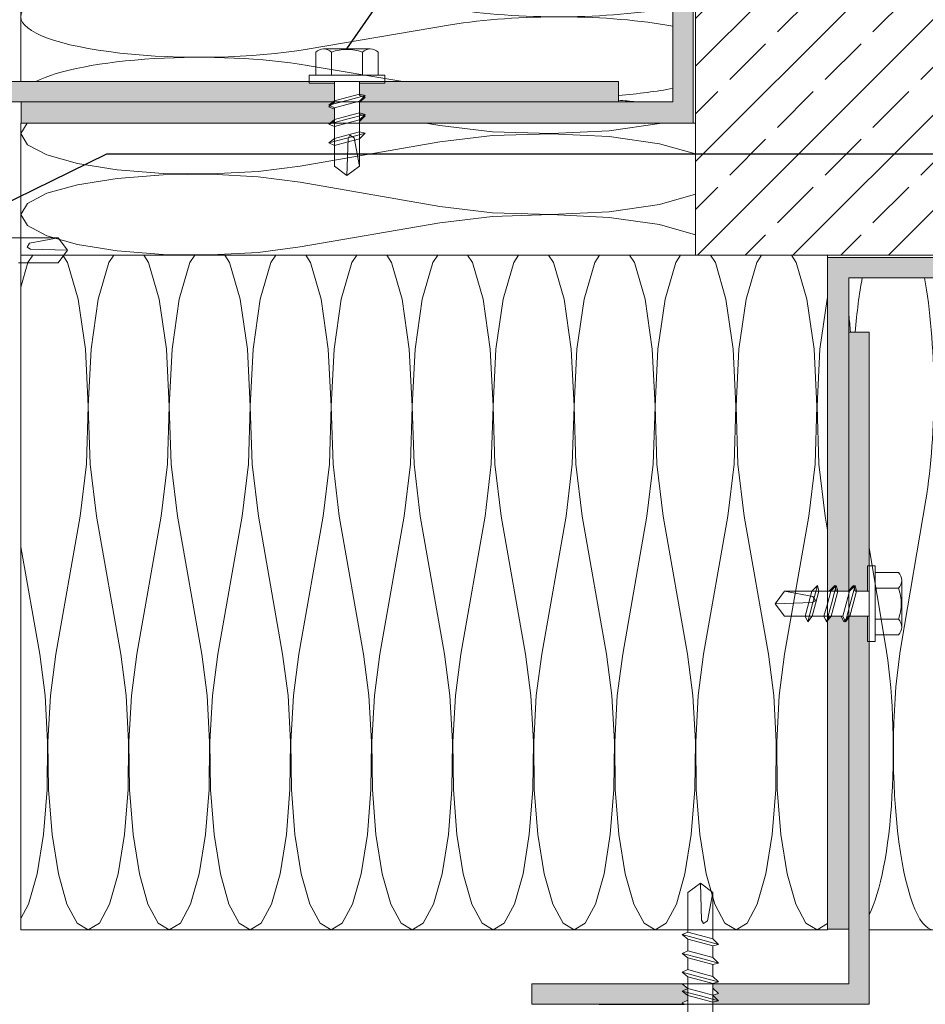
# Model space of a CAD drawing. Extents: x -106507 to -42801, y 48734 to 74234.
# Tile 40 of 69: x -50868 to -49526, y 60466 to 61925. Entities that reach past the tile are written whole.
import ezdxf

# ---------------------------------------------------------------- set-up
doc = ezdxf.new("R2010")
doc.units = 0
doc.header["$MEASUREMENT"] = 0
for name, color, linetype, lineweight, true_color in [('2D Drafting - General_Pen_No__141', 7, 'Continuous', 0, 0xe8e8e8), ('2D Drafting - General_Pen_No__2', 7, 'Continuous', 15, 0x7f7f7f), ('2D Drafting - General_Pen_No__61', 7, 'Continuous', 20, 0x6a6a6a), ('2D Drafting - General_Pen_No__81', 7, 'Continuous', 20, 0x6a6a6a), ('Annotation - Label_Pen_No__5', 7, 'Continuous', 25, 0x40a5ff)]:
    doc.layers.add(name, color=color, linetype=linetype, lineweight=lineweight, true_color=true_color)
doc.dimstyles.new('GENERATED_STYLE__7', dxfattribs={"dimtxt": 0.18, "dimasz": 91.2, "dimexe": 0.18, "dimexo": 0.0625, "dimgap": 0.09, "dimtad": 0, "dimtih": 1, "dimtoh": 1, "dimdec": 4, "dimzin": 0, "dimdsep": 46, "dimcen": 0.09, "dimadec": 0, "dimazin": 0, "dimtfac": 1, "dimtdec": 4, "dimtmove": 0, "dimatfit": 3, "dimldrblk": 'ARROWHEAD_5', "dimfxl": 0, "dimtolj": 1, "dimtzin": 0, "dimarcsym": 0})

# ---------------------------------------------------------------- blocks, each defined once
blk = doc.blocks.new('*X2')
at = {"layer": '2D Drafting - General_Pen_No__61', "linetype": 'Continuous'}
for p, q in [((-50229.4, 63237.7), (-50441.8, 63201.7)), ((-50229.4, 63141.7), (-50441.8, 63177.7)), ((-50229.4, 63117.7), (-50441.8, 63081.7)), ((-50229.4, 63021.7), (-50441.8, 63057.7)), ((-50229.4, 62997.7), (-50441.8, 62961.7)), ((-50229.4, 62901.7), (-50441.8, 62937.7)), ((-50229.4, 62877.7), (-50441.8, 62841.7)), ((-50229.4, 62781.7), (-50441.8, 62817.7)), ((-50229.4, 62757.7), (-50441.8, 62721.7)), ((-50229.4, 62661.7), (-50441.8, 62697.7)), ((-50229.4, 62637.7), (-50441.8, 62601.7)), ((-50229.4, 62541.7), (-50441.8, 62577.7)), ((-50229.4, 62517.7), (-50441.8, 62481.7)), ((-50229.4, 62421.7), (-50441.8, 62457.7)), ((-50229.4, 62397.7), (-50441.8, 62361.7)), ((-50229.4, 62301.7), (-50441.8, 62337.7)), ((-50229.4, 62277.7), (-50441.8, 62241.7)), ((-50229.4, 62181.7), (-50441.8, 62217.7)), ((-50229.4, 62157.7), (-50441.8, 62121.7)), ((-50229.4, 62061.7), (-50441.8, 62097.7)), ((-50229.4, 62037.7), (-50441.8, 62001.7)), ((-50229.4, 61941.7), (-50441.8, 61977.7)), ((-50229.4, 61917.7), (-50441.8, 61881.7)), ((-50300.4, 61833.7), (-50441.8, 61857.7))]:
    blk.add_line(p, q, dxfattribs=at)
for centre, start_param, end_param in [((-50601, 63249.7), 3.225454, 5.35589), ((-50070.2, 63189.7), 1.983009, 2.214297), ((-50070.2, 63189.7), 0.695424, 1.158584), ((-50601, 63129.7), 0.927295, 3.141593), ((-50070.2, 63189.7), 4.068888, 5.587761), ((-50601, 63129.7), 3.141593, 5.35589), ((-50070.2, 63069.7), 0.695424, 2.214297), ((-50601, 63009.7), 0.927295, 3.141593), ((-50070.2, 63069.7), 4.068888, 5.587761), ((-50070.2, 62949.7), 0.695424, 2.214297), ((-50601, 63009.7), 3.141593, 5.35589), ((-50601, 62889.7), 0.927295, 3.141593), ((-50070.2, 62949.7), 4.068888, 5.587761), ((-50070.2, 62829.7), 0.695424, 2.214297), ((-50601, 62889.7), 3.141593, 5.35589), ((-50601, 62769.7), 0.927295, 3.141593), ((-50070.2, 62829.7), 4.068888, 5.587761), ((-50601, 62769.7), 3.141593, 5.35589), ((-50070.2, 62709.7), 0.695424, 2.214297), ((-50601, 62649.7), 0.927295, 3.141593), ((-50070.2, 62709.7), 4.068888, 5.587761), ((-50601, 62649.7), 3.141593, 5.35589), ((-50070.2, 62589.7), 0.695424, 2.214297), ((-50601, 62529.7), 0.927295, 3.141593), ((-50070.2, 62589.7), 5.567348, 5.587761), ((-50070.2, 62589.7), 4.068888, 5.408855), ((-50070.2, 62469.7), 0.874331, 2.214297), ((-50601, 62529.7), 3.141593, 5.35589), ((-50070.2, 62469.7), 0.695424, 0.715837), ((-50601, 62409.7), 0.927295, 3.141593), ((-50070.2, 62469.7), 5.567348, 5.587761), ((-50070.2, 62469.7), 4.068888, 5.408855), ((-50070.2, 62349.7), 0.874331, 2.214297), ((-50601, 62409.7), 3.141593, 5.35589), ((-50070.2, 62349.7), 0.695424, 0.715837), ((-50601, 62289.7), 0.927295, 3.141593), ((-50070.2, 62349.7), 5.567348, 5.587761), ((-50070.2, 62349.7), 4.068888, 5.408855), ((-50601, 62289.7), 3.141593, 5.35589), ((-50070.2, 62229.7), 0.874331, 2.214297), ((-50070.2, 62229.7), 0.695424, 0.715837), ((-50601, 62169.7), 0.927295, 3.141593), ((-50070.2, 62229.7), 4.068888, 5.408855), ((-50601, 62169.7), 3.141593, 5.35589), ((-50070.2, 62109.7), 0.874331, 2.214297), ((-50601, 62049.7), 0.927295, 3.141593), ((-50070.2, 62109.7), 4.068888, 5.408855), ((-50601, 62049.7), 3.141593, 5.35589), ((-50070.2, 61989.7), 0.874331, 2.214297), ((-50601, 61929.7), 0.927295, 3.141593), ((-50070.2, 61989.7), 4.068888, 5.408855), ((-50070.2, 61869.7), 0.874331, 2.214297), ((-50601, 61929.7), 3.141593, 5.35589), ((-50601, 61809.7), 0.927295, 2.729375), ((-50070.2, 61869.7), 5.056364, 5.408855), ((-50070.2, 61749.7), 1.121245, 1.226821)]:
    blk.add_ellipse(centre, major_axis=(265.4, 0), ratio=0.226067, start_param=start_param, end_param=end_param, dxfattribs=at)
blk = doc.blocks.new('Fill_1')
at = {"layer": '2D Drafting - General_Pen_No__2', "linetype": 'Continuous'}
for p, q in [((-50866.4, 63244.6), (-50866.4, 61863.7)), ((-49899.9, 63244.6), (-50866.4, 63244.6)), ((-49866.4, 63244.6), (-49899.9, 63244.6)), ((-49866.4, 62402.2), (-49866.4, 63244.6)), ((-49899.9, 62530.9), (-49899.9, 62572.2)), ((-49899.9, 62572.2), (-49869.9, 62572.2)), ((-49869.9, 62572.2), (-49869.9, 62205.2)), ((-49899.9, 62358.1), (-49899.9, 62530.9)), ((-49866.4, 62205.2), (-49866.4, 62402.2)), ((-49899.9, 62146.3), (-49899.9, 62358.1)), ((-49869.9, 62205.2), (-49866.4, 62205.2)), ((-49899.9, 61936.4), (-49899.9, 62146.3)), ((-49899.9, 61833.7), (-49899.9, 61936.4)), ((-50866.4, 61863.7), (-50866.4, 61833.7)), ((-50866.4, 61833.7), (-50836.4, 61833.7)), ((-50836.4, 61833.7), (-50755.7, 61833.7)), ((-50755.7, 61833.7), (-50306.7, 61833.7)), ((-50306.7, 61833.7), (-50254.4, 61833.7)), ((-50254.4, 61833.7), (-50210.7, 61833.7)), ((-50210.7, 61833.7), (-50112.5, 61833.7)), ((-50112.5, 61833.7), (-49980.7, 61833.7)), ((-49980.7, 61833.7), (-49980.7, 61803.7)), ((-49899.9, 61803.7), (-49899.9, 61833.7)), ((-49980.7, 61803.7), (-49899.9, 61803.7))]:
    blk.add_line(p, q, dxfattribs=at)
at = {"layer": '2D Drafting - General_Pen_No__61', "linetype": 'Continuous'}
blk.add_blockref('*X2', (0, 0), dxfattribs=at)
blk = doc.blocks.new('*X4')
at = {"layer": '2D Drafting - General_Pen_No__61', "linetype": 'Continuous'}
for p, q in [((-50857, 61772.2), (-50866.4, 61756.6)), ((-50245.4, 61768.6), (-50266.2, 61772.2)), ((-49994.5, 61760.8), (-49919.7, 61771.4)), ((-49919.7, 61771.4), (-49917, 61772.2)), ((-50866.4, 61756.6), (-50856.6, 61740.2)), ((-50245.4, 61768.6), (-50167.3, 61759.3)), ((-50167.3, 61759.3), (-50080.3, 61756.6)), ((-50080.3, 61756.6), (-49994.5, 61760.8)), ((-50245.4, 61744.6), (-50452.4, 61708.6)), ((-50167.3, 61753.8), (-50245.4, 61744.6)), ((-50080.3, 61756.5), (-50167.3, 61753.8)), ((-49994.5, 61752.3), (-50080.3, 61756.5)), ((-49919.7, 61741.7), (-49994.5, 61752.3)), ((-50856.6, 61740.2), (-50827.8, 61725)), ((-49866.4, 61726.5), (-49919.7, 61741.7)), ((-50827.8, 61725), (-50782.2, 61712.3)), ((-50782.2, 61712.3), (-50723.4, 61702.9)), ((-50723.4, 61702.9), (-50655.7, 61697.6)), ((-50584.4, 61696.8), (-50514.9, 61700.6)), ((-50514.9, 61700.6), (-50452.4, 61708.6)), ((-50723.4, 61690.2), (-50782.2, 61680.9)), ((-50655.7, 61695.5), (-50723.4, 61690.2)), ((-50655.7, 61697.6), (-50584.4, 61696.8)), ((-50584.4, 61696.3), (-50655.7, 61695.5)), ((-50514.9, 61692.6), (-50584.4, 61696.3)), ((-50452.4, 61684.6), (-50514.9, 61692.6)), ((-50245.4, 61648.6), (-50452.4, 61684.6)), ((-50782.2, 61680.9), (-50827.8, 61668.1)), ((-50827.8, 61668.1), (-50856.6, 61653)), ((-49919.7, 61651.4), (-49866.4, 61666.7)), ((-50856.6, 61653), (-50866.4, 61636.6)), ((-50245.4, 61648.6), (-50167.3, 61639.3)), ((-50080.3, 61636.6), (-49994.5, 61640.8)), ((-49994.5, 61640.8), (-49919.7, 61651.4)), ((-50866.4, 61636.6), (-50856.6, 61620.2)), ((-50167.3, 61633.8), (-50245.4, 61624.6)), ((-50167.3, 61639.3), (-50080.3, 61636.6)), ((-50080.3, 61636.5), (-50167.3, 61633.8)), ((-49994.5, 61632.3), (-50080.3, 61636.5)), ((-49919.7, 61621.7), (-49994.5, 61632.3)), ((-50856.6, 61620.2), (-50827.8, 61605)), ((-50245.4, 61624.6), (-50452.4, 61588.6)), ((-49866.4, 61606.5), (-49919.7, 61621.7)), ((-50827.8, 61605), (-50782.2, 61592.3)), ((-50782.2, 61592.3), (-50723.4, 61582.9)), ((-50723.4, 61582.9), (-50655.7, 61577.6)), ((-50514.9, 61580.6), (-50452.4, 61588.6)), ((-50655.7, 61577.6), (-50584.4, 61576.8)), ((-50584.4, 61576.8), (-50514.9, 61580.6))]:
    blk.add_line(p, q, dxfattribs=at)
blk = doc.blocks.new('Fill_2')
at = {"layer": '2D Drafting - General_Pen_No__2', "linetype": 'Continuous'}
for p, q in [((-49866.4, 61772.2), (-50866.4, 61772.2)), ((-50866.4, 61772.2), (-50866.4, 61576.6)), ((-49866.4, 61672.7), (-49866.4, 61772.2)), ((-49866.4, 61576.6), (-49866.4, 61672.7)), ((-50866.4, 61576.6), (-49866.4, 61576.6))]:
    blk.add_line(p, q, dxfattribs=at)
at = {"layer": '2D Drafting - General_Pen_No__61', "linetype": 'Continuous'}
blk.add_blockref('*X4', (0, 0), dxfattribs=at)
blk = doc.blocks.new('*X6')
at = {"layer": '2D Drafting - General_Pen_No__61', "linetype": 'Continuous'}
for p, q in [((-50848.6, 61576.6), (-50855.8, 61565.8)), ((-50797.1, 61565.8), (-50804.2, 61576.6)), ((-50728.6, 61576.6), (-50735.8, 61565.8)), ((-50677.1, 61565.8), (-50684.2, 61576.6)), ((-50608.6, 61576.6), (-50615.8, 61565.8)), ((-50557.1, 61565.8), (-50564.2, 61576.6)), ((-50488.6, 61576.6), (-50495.8, 61565.8)), ((-50437.1, 61565.8), (-50444.2, 61576.6)), ((-50368.6, 61576.6), (-50375.8, 61565.8)), ((-50317.1, 61565.8), (-50324.2, 61576.6)), ((-50248.6, 61576.6), (-50255.8, 61565.8)), ((-50197.1, 61565.8), (-50204.2, 61576.6)), ((-50128.6, 61576.6), (-50135.8, 61565.8)), ((-50077.1, 61565.8), (-50084.2, 61576.6)), ((-50008.6, 61576.6), (-50015.8, 61565.8)), ((-49957.1, 61565.8), (-49964.2, 61576.6)), ((-49888.6, 61576.6), (-49895.8, 61565.8)), ((-49837.1, 61565.8), (-49844.2, 61576.6)), ((-49768.6, 61576.6), (-49775.8, 61565.8)), ((-49717.1, 61565.8), (-49724.2, 61576.6)), ((-50855.8, 61565.8), (-50866.4, 61529)), ((-50781.3, 61511.2), (-50797.1, 61565.8)), ((-50735.8, 61565.8), (-50751.6, 61511.2)), ((-50661.3, 61511.2), (-50677.1, 61565.8)), ((-50615.8, 61565.8), (-50631.6, 61511.2)), ((-50541.3, 61511.2), (-50557.1, 61565.8)), ((-50495.8, 61565.8), (-50511.6, 61511.2)), ((-50421.3, 61511.2), (-50437.1, 61565.8)), ((-50375.8, 61565.8), (-50391.6, 61511.2)), ((-50301.3, 61511.2), (-50317.1, 61565.8)), ((-50255.8, 61565.8), (-50271.6, 61511.2)), ((-50181.3, 61511.2), (-50197.1, 61565.8)), ((-50135.8, 61565.8), (-50151.6, 61511.2)), ((-50061.3, 61511.2), (-50077.1, 61565.8)), ((-50015.8, 61565.8), (-50031.6, 61511.2)), ((-49941.3, 61511.2), (-49957.1, 61565.8)), ((-49895.8, 61565.8), (-49911.6, 61511.2)), ((-49821.3, 61511.2), (-49837.1, 61565.8)), ((-49775.8, 61565.8), (-49791.6, 61511.2)), ((-49701.3, 61511.2), (-49717.1, 61565.8)), ((-50770.7, 61437.3), (-50781.3, 61511.2)), ((-50751.6, 61511.2), (-50762.2, 61437.3)), ((-50650.7, 61437.3), (-50661.3, 61511.2)), ((-50631.6, 61511.2), (-50642.2, 61437.3)), ((-50530.7, 61437.3), (-50541.3, 61511.2)), ((-50511.6, 61511.2), (-50522.2, 61437.3)), ((-50410.7, 61437.3), (-50421.3, 61511.2)), ((-50391.6, 61511.2), (-50402.2, 61437.3)), ((-50290.7, 61437.3), (-50301.3, 61511.2)), ((-50271.6, 61511.2), (-50282.2, 61437.3)), ((-50170.7, 61437.3), (-50181.3, 61511.2)), ((-50151.6, 61511.2), (-50162.2, 61437.3)), ((-50050.7, 61437.3), (-50061.3, 61511.2)), ((-50031.6, 61511.2), (-50042.2, 61437.3)), ((-49930.7, 61437.3), (-49941.3, 61511.2)), ((-49911.6, 61511.2), (-49922.2, 61437.3)), ((-49810.7, 61437.3), (-49821.3, 61511.2)), ((-49791.6, 61511.2), (-49802.2, 61437.3)), ((-49690.7, 61437.3), (-49701.3, 61511.2)), ((-49671.6, 61511.2), (-49682.2, 61437.3)), ((-49670.8, 61513.8), (-49671.6, 61511.2)), ((-50766.5, 61352.6), (-50770.7, 61437.3)), ((-50762.2, 61437.3), (-50766.4, 61352.6)), ((-50646.5, 61352.6), (-50650.7, 61437.3)), ((-50642.2, 61437.3), (-50646.4, 61352.6)), ((-50526.5, 61352.6), (-50530.7, 61437.3)), ((-50522.2, 61437.3), (-50526.4, 61352.6)), ((-50406.5, 61352.6), (-50410.7, 61437.3)), ((-50402.2, 61437.3), (-50406.4, 61352.6)), ((-50286.5, 61352.6), (-50290.7, 61437.3)), ((-50282.2, 61437.3), (-50286.4, 61352.6)), ((-50166.5, 61352.6), (-50170.7, 61437.3)), ((-50162.2, 61437.3), (-50166.4, 61352.6)), ((-50046.5, 61352.6), (-50050.7, 61437.3)), ((-50042.2, 61437.3), (-50046.4, 61352.6)), ((-49926.5, 61352.6), (-49930.7, 61437.3)), ((-49922.2, 61437.3), (-49926.4, 61352.6)), ((-49806.5, 61352.6), (-49810.7, 61437.3)), ((-49802.2, 61437.3), (-49806.4, 61352.6)), ((-49686.5, 61352.6), (-49690.7, 61437.3)), ((-49682.2, 61437.3), (-49686.4, 61352.6)), ((-50769.1, 61266.8), (-50766.5, 61352.6)), ((-50766.4, 61352.6), (-50763.7, 61266.8)), ((-50649.1, 61266.8), (-50646.5, 61352.6)), ((-50646.4, 61352.6), (-50643.7, 61266.8)), ((-50529.1, 61266.8), (-50526.5, 61352.6)), ((-50526.4, 61352.6), (-50523.7, 61266.8)), ((-50409.1, 61266.8), (-50406.5, 61352.6)), ((-50406.4, 61352.6), (-50403.7, 61266.8)), ((-50289.1, 61266.8), (-50286.5, 61352.6)), ((-50286.4, 61352.6), (-50283.7, 61266.8)), ((-50169.1, 61266.8), (-50166.5, 61352.6)), ((-50166.4, 61352.6), (-50163.7, 61266.8)), ((-50049.1, 61266.8), (-50046.5, 61352.6)), ((-50046.4, 61352.6), (-50043.7, 61266.8)), ((-49929.1, 61266.8), (-49926.5, 61352.6)), ((-49926.4, 61352.6), (-49923.7, 61266.8)), ((-49809.1, 61266.8), (-49806.5, 61352.6)), ((-49806.4, 61352.6), (-49803.7, 61266.8)), ((-49689.1, 61266.8), (-49686.5, 61352.6)), ((-49686.4, 61352.6), (-49683.7, 61266.8)), ((-50778.4, 61189.7), (-50769.1, 61266.8)), ((-50763.7, 61266.8), (-50754.4, 61189.7)), ((-50658.4, 61189.7), (-50649.1, 61266.8)), ((-50643.7, 61266.8), (-50634.4, 61189.7)), ((-50538.4, 61189.7), (-50529.1, 61266.8)), ((-50523.7, 61266.8), (-50514.4, 61189.7)), ((-50418.4, 61189.7), (-50409.1, 61266.8)), ((-50403.7, 61266.8), (-50394.4, 61189.7)), ((-50298.4, 61189.7), (-50289.1, 61266.8)), ((-50283.7, 61266.8), (-50274.4, 61189.7)), ((-50178.4, 61189.7), (-50169.1, 61266.8)), ((-50163.7, 61266.8), (-50154.4, 61189.7)), ((-50058.4, 61189.7), (-50049.1, 61266.8)), ((-50043.7, 61266.8), (-50034.4, 61189.7)), ((-49938.4, 61189.7), (-49929.1, 61266.8)), ((-49923.7, 61266.8), (-49914.4, 61189.7)), ((-49818.4, 61189.7), (-49809.1, 61266.8)), ((-49803.7, 61266.8), (-49794.4, 61189.7)), ((-49698.4, 61189.7), (-49689.1, 61266.8)), ((-49683.7, 61266.8), (-49674.4, 61189.7)), ((-50778.4, 61189.7), (-50814.4, 60985.3)), ((-50754.4, 61189.7), (-50718.4, 60985.3)), ((-50658.4, 61189.7), (-50694.4, 60985.3)), ((-50634.4, 61189.7), (-50598.4, 60985.3)), ((-50538.4, 61189.7), (-50574.4, 60985.3)), ((-50514.4, 61189.7), (-50478.4, 60985.3)), ((-50418.4, 61189.7), (-50454.4, 60985.3)), ((-50394.4, 61189.7), (-50358.4, 60985.3)), ((-50298.4, 61189.7), (-50334.4, 60985.3)), ((-50274.4, 61189.7), (-50238.4, 60985.3)), ((-50178.4, 61189.7), (-50214.4, 60985.3)), ((-50154.4, 61189.7), (-50118.4, 60985.3)), ((-50058.4, 61189.7), (-50094.4, 60985.3)), ((-50034.4, 61189.7), (-49998.4, 60985.3)), ((-49938.4, 61189.7), (-49974.4, 60985.3)), ((-49914.4, 61189.7), (-49878.4, 60985.3)), ((-49818.4, 61189.7), (-49854.4, 60985.3)), ((-49794.4, 61189.7), (-49758.4, 60985.3)), ((-49698.4, 61189.7), (-49734.4, 60985.3)), ((-49674.4, 61189.7), (-49670.8, 61169.1)), ((-50866.4, 61144.2), (-50838.4, 60985.3)), ((-50830.4, 60923.6), (-50838.4, 60985.3)), ((-50814.4, 60985.3), (-50822.4, 60923.6)), ((-50710.4, 60923.6), (-50718.4, 60985.3)), ((-50694.4, 60985.3), (-50702.4, 60923.6)), ((-50590.4, 60923.6), (-50598.4, 60985.3)), ((-50574.4, 60985.3), (-50582.4, 60923.6)), ((-50470.4, 60923.6), (-50478.4, 60985.3)), ((-50454.4, 60985.3), (-50462.4, 60923.6)), ((-50350.4, 60923.6), (-50358.4, 60985.3)), ((-50334.4, 60985.3), (-50342.4, 60923.6)), ((-50230.4, 60923.6), (-50238.4, 60985.3)), ((-50214.4, 60985.3), (-50222.4, 60923.6)), ((-50110.4, 60923.6), (-50118.4, 60985.3)), ((-50094.4, 60985.3), (-50102.4, 60923.6)), ((-49990.4, 60923.6), (-49998.4, 60985.3)), ((-49974.4, 60985.3), (-49982.4, 60923.6)), ((-49870.4, 60923.6), (-49878.4, 60985.3)), ((-49854.4, 60985.3), (-49862.4, 60923.6)), ((-49750.4, 60923.6), (-49758.4, 60985.3)), ((-49734.4, 60985.3), (-49742.4, 60923.6)), ((-50826.7, 60855), (-50830.4, 60923.6)), ((-50822.4, 60923.6), (-50826.2, 60855)), ((-50706.7, 60855), (-50710.4, 60923.6)), ((-50702.4, 60923.6), (-50706.2, 60855)), ((-50586.7, 60855), (-50590.4, 60923.6)), ((-50582.4, 60923.6), (-50586.2, 60855)), ((-50466.7, 60855), (-50470.4, 60923.6)), ((-50462.4, 60923.6), (-50466.2, 60855)), ((-50346.7, 60855), (-50350.4, 60923.6)), ((-50342.4, 60923.6), (-50346.2, 60855)), ((-50226.7, 60855), (-50230.4, 60923.6)), ((-50222.4, 60923.6), (-50226.2, 60855)), ((-50106.7, 60855), (-50110.4, 60923.6)), ((-50102.4, 60923.6), (-50106.2, 60855)), ((-49986.7, 60855), (-49990.4, 60923.6)), ((-49982.4, 60923.6), (-49986.2, 60855)), ((-49866.7, 60855), (-49870.4, 60923.6)), ((-49862.4, 60923.6), (-49866.2, 60855)), ((-49746.7, 60855), (-49750.4, 60923.6)), ((-49742.4, 60923.6), (-49746.2, 60855)), ((-50827.5, 60784.6), (-50826.7, 60855)), ((-50826.2, 60855), (-50825.4, 60784.6)), ((-50707.5, 60784.6), (-50706.7, 60855)), ((-50706.2, 60855), (-50705.4, 60784.6)), ((-50587.5, 60784.6), (-50586.7, 60855)), ((-50586.2, 60855), (-50585.4, 60784.6)), ((-50467.5, 60784.6), (-50466.7, 60855)), ((-50466.2, 60855), (-50465.4, 60784.6)), ((-50347.5, 60784.6), (-50346.7, 60855)), ((-50346.2, 60855), (-50345.4, 60784.6)), ((-50227.5, 60784.6), (-50226.7, 60855)), ((-50226.2, 60855), (-50225.4, 60784.6)), ((-50107.5, 60784.6), (-50106.7, 60855)), ((-50106.2, 60855), (-50105.4, 60784.6)), ((-49987.5, 60784.6), (-49986.7, 60855)), ((-49986.2, 60855), (-49985.4, 60784.6)), ((-49867.5, 60784.6), (-49866.7, 60855)), ((-49866.2, 60855), (-49865.4, 60784.6)), ((-49747.5, 60784.6), (-49746.7, 60855)), ((-49746.2, 60855), (-49745.4, 60784.6)), ((-50832.8, 60717.8), (-50827.5, 60784.6)), ((-50825.4, 60784.6), (-50820.1, 60717.8)), ((-50712.8, 60717.8), (-50707.5, 60784.6)), ((-50705.4, 60784.6), (-50700.1, 60717.8)), ((-50592.8, 60717.8), (-50587.5, 60784.6)), ((-50585.4, 60784.6), (-50580.1, 60717.8)), ((-50472.8, 60717.8), (-50467.5, 60784.6)), ((-50465.4, 60784.6), (-50460.1, 60717.8)), ((-50352.8, 60717.8), (-50347.5, 60784.6)), ((-50345.4, 60784.6), (-50340.1, 60717.8)), ((-50232.8, 60717.8), (-50227.5, 60784.6)), ((-50225.4, 60784.6), (-50220.1, 60717.8)), ((-50112.8, 60717.8), (-50107.5, 60784.6)), ((-50105.4, 60784.6), (-50100.1, 60717.8)), ((-49992.8, 60717.8), (-49987.5, 60784.6)), ((-49985.4, 60784.6), (-49980.1, 60717.8)), ((-49872.8, 60717.8), (-49867.5, 60784.6)), ((-49865.4, 60784.6), (-49860.1, 60717.8)), ((-49752.8, 60717.8), (-49747.5, 60784.6)), ((-49745.4, 60784.6), (-49740.1, 60717.8)), ((-50842.1, 60659.7), (-50832.8, 60717.8)), ((-50820.1, 60717.8), (-50810.7, 60659.7)), ((-50722.1, 60659.7), (-50712.8, 60717.8)), ((-50700.1, 60717.8), (-50690.7, 60659.7)), ((-50602.1, 60659.7), (-50592.8, 60717.8)), ((-50580.1, 60717.8), (-50570.7, 60659.7)), ((-50482.1, 60659.7), (-50472.8, 60717.8)), ((-50460.1, 60717.8), (-50450.7, 60659.7)), ((-50362.1, 60659.7), (-50352.8, 60717.8)), ((-50340.1, 60717.8), (-50330.7, 60659.7)), ((-50242.1, 60659.7), (-50232.8, 60717.8)), ((-50220.1, 60717.8), (-50210.7, 60659.7)), ((-50122.1, 60659.7), (-50112.8, 60717.8)), ((-50100.1, 60717.8), (-50090.7, 60659.7)), ((-50002.1, 60659.7), (-49992.8, 60717.8)), ((-49980.1, 60717.8), (-49970.7, 60659.7)), ((-49882.1, 60659.7), (-49872.8, 60717.8)), ((-49860.1, 60717.8), (-49850.7, 60659.7)), ((-49762.1, 60659.7), (-49752.8, 60717.8)), ((-49740.1, 60717.8), (-49730.7, 60659.7)), ((-50854.9, 60614.7), (-50842.1, 60659.7)), ((-50810.7, 60659.7), (-50798, 60614.7)), ((-50734.9, 60614.7), (-50722.1, 60659.7)), ((-50690.7, 60659.7), (-50678, 60614.7)), ((-50614.9, 60614.7), (-50602.1, 60659.7)), ((-50570.7, 60659.7), (-50558, 60614.7)), ((-50494.9, 60614.7), (-50482.1, 60659.7)), ((-50450.7, 60659.7), (-50438, 60614.7)), ((-50374.9, 60614.7), (-50362.1, 60659.7)), ((-50330.7, 60659.7), (-50318, 60614.7)), ((-50254.9, 60614.7), (-50242.1, 60659.7)), ((-50210.7, 60659.7), (-50198, 60614.7)), ((-50134.9, 60614.7), (-50122.1, 60659.7)), ((-50090.7, 60659.7), (-50078, 60614.7)), ((-50014.9, 60614.7), (-50002.1, 60659.7)), ((-49970.7, 60659.7), (-49958, 60614.7)), ((-49894.9, 60614.7), (-49882.1, 60659.7)), ((-49850.7, 60659.7), (-49838, 60614.7)), ((-49774.9, 60614.7), (-49762.1, 60659.7)), ((-49730.7, 60659.7), (-49718, 60614.7)), ((-50866.4, 60593.1), (-50854.9, 60614.7)), ((-50798, 60614.7), (-50782.8, 60586.3)), ((-50750, 60586.3), (-50734.9, 60614.7)), ((-50678, 60614.7), (-50662.8, 60586.3)), ((-50630, 60586.3), (-50614.9, 60614.7)), ((-50558, 60614.7), (-50542.8, 60586.3)), ((-50510, 60586.3), (-50494.9, 60614.7)), ((-50438, 60614.7), (-50422.8, 60586.3)), ((-50390, 60586.3), (-50374.9, 60614.7)), ((-50318, 60614.7), (-50302.8, 60586.3)), ((-50270, 60586.3), (-50254.9, 60614.7)), ((-50198, 60614.7), (-50182.8, 60586.3)), ((-50150, 60586.3), (-50134.9, 60614.7)), ((-50078, 60614.7), (-50062.8, 60586.3)), ((-50030, 60586.3), (-50014.9, 60614.7)), ((-49958, 60614.7), (-49942.8, 60586.3)), ((-49910, 60586.3), (-49894.9, 60614.7)), ((-49838, 60614.7), (-49822.8, 60586.3)), ((-49790, 60586.3), (-49774.9, 60614.7)), ((-49718, 60614.7), (-49702.8, 60586.3)), ((-50782.8, 60586.3), (-50766.4, 60576.6)), ((-50766.4, 60576.6), (-50750, 60586.3)), ((-50662.8, 60586.3), (-50646.4, 60576.6)), ((-50646.4, 60576.6), (-50630, 60586.3)), ((-50542.8, 60586.3), (-50526.4, 60576.6)), ((-50526.4, 60576.6), (-50510, 60586.3)), ((-50422.8, 60586.3), (-50406.4, 60576.6)), ((-50406.4, 60576.6), (-50390, 60586.3)), ((-50302.8, 60586.3), (-50286.4, 60576.6)), ((-50286.4, 60576.6), (-50270, 60586.3)), ((-50182.8, 60586.3), (-50166.4, 60576.6)), ((-50166.4, 60576.6), (-50150, 60586.3)), ((-50062.8, 60586.3), (-50046.4, 60576.6)), ((-50046.4, 60576.6), (-50030, 60586.3)), ((-49942.8, 60586.3), (-49926.4, 60576.6)), ((-49926.4, 60576.6), (-49910, 60586.3)), ((-49822.8, 60586.3), (-49806.4, 60576.6)), ((-49806.4, 60576.6), (-49790, 60586.3)), ((-49702.8, 60586.3), (-49686.4, 60576.6)), ((-49686.4, 60576.6), (-49670.8, 60585.8))]:
    blk.add_line(p, q, dxfattribs=at)
blk = doc.blocks.new('Fill_3')
at = {"layer": '2D Drafting - General_Pen_No__2', "linetype": 'Continuous'}
for p, q in [((-50866.4, 60576.6), (-50866.4, 61576.6)), ((-50866.4, 61576.6), (-49770.3, 61576.6)), ((-49770.3, 61576.6), (-49670.8, 61576.6)), ((-49670.8, 61576.6), (-49670.8, 60576.6)), ((-49670.8, 60576.6), (-50866.4, 60576.6))]:
    blk.add_line(p, q, dxfattribs=at)
at = {"layer": '2D Drafting - General_Pen_No__61', "linetype": 'Continuous'}
blk.add_blockref('*X6', (0, 0), dxfattribs=at)
blk = doc.blocks.new('*X8')
at = {"layer": '2D Drafting - General_Pen_No__61', "linetype": 'Continuous'}
for p, q in [((-49525.3, 61213.6), (-49561.3, 61001.2)), ((-49501.3, 61213.6), (-49465.3, 61001.2)), ((-49405.3, 61213.6), (-49441.3, 61001.2)), ((-49381.3, 61213.6), (-49345.3, 61001.2)), ((-49285.3, 61213.6), (-49321.3, 61001.2)), ((-49261.3, 61213.6), (-49225.3, 61001.2)), ((-49165.3, 61213.6), (-49201.3, 61001.2)), ((-49141.3, 61213.6), (-49105.3, 61001.2)), ((-49045.3, 61213.6), (-49081.3, 61001.2)), ((-49021.3, 61213.6), (-48985.3, 61001.2)), ((-48925.3, 61213.6), (-48961.3, 61001.2)), ((-48901.3, 61213.6), (-48865.3, 61001.2)), ((-48805.3, 61213.6), (-48841.3, 61001.2)), ((-48781.3, 61213.6), (-48745.3, 61001.2)), ((-48685.3, 61213.6), (-48721.3, 61001.2)), ((-48661.3, 61213.6), (-48625.3, 61001.2)), ((-48565.3, 61213.6), (-48601.3, 61001.2)), ((-48541.3, 61213.6), (-48505.3, 61001.2)), ((-48445.3, 61213.6), (-48481.3, 61001.2)), ((-48421.3, 61213.6), (-48385.3, 61001.2)), ((-48325.3, 61213.6), (-48361.3, 61001.2)), ((-48301.3, 61213.6), (-48265.3, 61001.2)), ((-48205.3, 61213.6), (-48241.3, 61001.2)), ((-49609.3, 61142.6), (-49585.3, 61001.2))]:
    blk.add_line(p, q, dxfattribs=at)
for centre, start_param, end_param in [((-49213.3, 61372.8), 2.425755, 2.446168), ((-49093.3, 61372.8), 3.837017, 3.85743), ((-49093.3, 61372.8), 2.425755, 2.446168), ((-48973.3, 61372.8), 3.837017, 3.85743), ((-48973.3, 61372.8), 2.425755, 2.446168), ((-48853.3, 61372.8), 3.837017, 3.85743), ((-48853.3, 61372.8), 0.927295, 2.446168), ((-48733.3, 61372.8), 3.837017, 5.35589), ((-48733.3, 61372.8), 0.927295, 2.446168), ((-48613.3, 61372.8), 3.837017, 5.35589), ((-48613.3, 61372.8), 0.927295, 2.446168), ((-48493.3, 61372.8), 3.837017, 5.35589), ((-48493.3, 61372.8), 0.927295, 2.446168), ((-48373.3, 61372.8), 3.837017, 5.35589), ((-48373.3, 61372.8), 0.927295, 2.446168), ((-48253.3, 61372.8), 3.837017, 5.35589), ((-48253.3, 61372.8), 1.983009, 2.446168), ((-49573.3, 61372.8), 4.015923, 4.368414), ((-49573.3, 61372.8), 0.927295, 2.267262), ((-49453.3, 61372.8), 4.015923, 5.35589), ((-49453.3, 61372.8), 0.927295, 2.267262), ((-49333.3, 61372.8), 4.015923, 5.35589), ((-49333.3, 61372.8), 0.927295, 2.267262), ((-49213.3, 61372.8), 4.015923, 5.35589), ((-49213.3, 61372.8), 0.927295, 2.267262), ((-49093.3, 61372.8), 4.015923, 5.35589), ((-49093.3, 61372.8), 0.927295, 2.267262), ((-48973.3, 61372.8), 4.015923, 5.35589), ((-48973.3, 61372.8), 0.927295, 2.267262), ((-48853.3, 61372.8), 4.015923, 5.35589), ((-49693.3, 61372.8), 1.914771, 2.020347), ((-48253.3, 61372.8), 0.927295, 1.158584), ((-49633.3, 60842), 0.412218, 2.214297), ((-49513.3, 60842), 4.068888, 6.283185), ((-49513.3, 60842), 0, 2.214297), ((-49393.3, 60842), 4.068888, 6.283185), ((-49393.3, 60842), 0, 2.214297), ((-49273.3, 60842), 4.068888, 6.283185), ((-49273.3, 60842), 0, 2.214297), ((-49153.3, 60842), 4.068888, 6.283185), ((-49153.3, 60842), 0, 2.214297), ((-49033.3, 60842), 4.068888, 6.283185), ((-49033.3, 60842), 0, 2.214297), ((-48913.3, 60842), 4.068888, 6.283185), ((-48913.3, 60842), 0, 2.214297), ((-48793.3, 60842), 4.068888, 6.283185), ((-48793.3, 60842), 0, 2.214297), ((-48673.3, 60842), 4.068888, 6.283185), ((-48673.3, 60842), 0, 2.214297), ((-48553.3, 60842), 4.068888, 6.283185), ((-48553.3, 60842), 0, 2.214297), ((-48433.3, 60842), 4.068888, 6.283185), ((-48433.3, 60842), 0, 2.214297), ((-48313.3, 60842), 4.068888, 6.283185), ((-48313.3, 60842), 0, 2.214297), ((-48193.3, 60842), 4.068888, 6.199324)]:
    blk.add_ellipse(centre, major_axis=(0, -265.4), ratio=0.226067, start_param=start_param, end_param=end_param, dxfattribs=at)
blk = doc.blocks.new('Fill_4')
at = {"layer": '2D Drafting - General_Pen_No__2', "linetype": 'Continuous'}
for p, q in [((-49609.3, 61543.1), (-49639.3, 61543.1)), ((-49639.3, 61543.1), (-49639.3, 61462.3)), ((-49488, 61543.1), (-49609.3, 61543.1)), ((-49639.3, 61462.3), (-49609.3, 61462.3)), ((-49609.3, 61462.3), (-49609.3, 61364.9)), ((-49609.3, 61364.9), (-49609.3, 61232.3)), ((-49609.3, 61232.3), (-49609.3, 61188.6)), ((-49609.3, 61188.6), (-49609.3, 61141.9)), ((-49609.3, 61141.9), (-49609.3, 60687.3)), ((-49609.3, 60687.3), (-49609.3, 60606.6)), ((-49609.3, 60606.6), (-49609.3, 60576.6)), ((-49609.3, 60576.6), (-49579.3, 60576.6)), ((-49579.3, 60576.6), (-48198.4, 60576.6))]:
    blk.add_line(p, q, dxfattribs=at)
at = {"layer": '2D Drafting - General_Pen_No__61', "linetype": 'Continuous'}
blk.add_blockref('*X8', (0, 0), dxfattribs=at)
blk = doc.blocks.new('*X26')
at = {"layer": '2D Drafting - General_Pen_No__61', "linetype": 'Continuous'}
blk.add_line((-49924.1, 60465.8), (-49927.7, 60466.6), dxfattribs=at)
blk = doc.blocks.new('Fill_13')
at = {"layer": '2D Drafting - General_Pen_No__2', "linetype": 'Continuous'}
for p, q in [((-50009.3, 60466.6), (-50009.3, 60465.8)), ((-49883.6, 60466.6), (-50009.3, 60466.6)), ((-50009.3, 60465.8), (-49882.6, 60465.8)), ((-49882.6, 60465.8), (-49883.6, 60466.6))]:
    blk.add_line(p, q, dxfattribs=at)
at = {"layer": '2D Drafting - General_Pen_No__61', "linetype": 'Continuous'}
blk.add_blockref('*X26', (0, 0), dxfattribs=at)
blk = doc.blocks.new('ARROWHEAD_5')
at = {"color": 0, "linetype": 'Continuous', "lineweight": 0}
blk.add_line((0, 0), (-1, 0), dxfattribs=at)
blk.add_solid([(-1, 0.2679), (0, 0), (-1, -0.2679), (-1, 0.2679)], dxfattribs=at)

msp = doc.modelspace()

# ---------------------------------------------------------------- hatches: boundary and pattern name
at = {"layer": '2D Drafting - General_Pen_No__141', "linetype": 'Continuous'}
for points in [[(-50364.44, 61772.19), (-49880.69, 61772.19), (-49869.93, 61772.19), (-49869.93, 62135.52), (-49899.93, 62135.52), (-49899.93, 62116.27), (-49899.93, 61803.7), (-50363.35, 61803.7), (-50364.44, 61802.61), (-50364.44, 61785.16), (-50356.24, 61782.97), (-50364.44, 61774.77)], [(-50946.42, 61803.7), (-50946.42, 61602.34), (-50952.76, 61602.34), (-50960.96, 61610.54), (-50963.16, 61602.34), (-50976.42, 61602.34), (-50976.42, 61833.7), (-50439, 61833.7), (-50439, 61831.54), (-50401.72, 61831.54), (-50401.72, 61803.7)], [(-49980.69, 61833.7), (-49980.69, 61803.7), (-50363.35, 61803.7), (-50356.24, 61810.81), (-50364.44, 61813.01), (-50364.44, 61831.54), (-50327.16, 61831.54), (-50327.16, 61833.7)], [(-50405.43, 61772.19), (-50865.7, 61772.19), (-50865.7, 61803.7), (-50401.72, 61803.7), (-50401.72, 61803.02), (-50409.92, 61796.42), (-50401.72, 61792.62), (-50401.72, 61775.17)], [(-49670.8, 61078.55), (-49670.8, 61562.3), (-49670.8, 61573.06), (-49307.48, 61573.06), (-49307.48, 61543.06), (-49326.72, 61543.06), (-49639.29, 61543.06), (-49639.29, 61079.64), (-49640.38, 61078.55), (-49657.83, 61078.55), (-49660.02, 61086.75), (-49668.22, 61078.55)], [(-49609.29, 61462.3), (-49639.29, 61462.3), (-49639.29, 61079.64), (-49632.18, 61086.75), (-49629.99, 61078.55), (-49611.45, 61078.55), (-49611.45, 61115.83), (-49609.29, 61115.83)], [(-49639.29, 60496.57), (-49840.65, 60496.57), (-49840.65, 60490.23), (-49832.45, 60482.03), (-49840.65, 60479.83), (-49840.65, 60466.57), (-49609.29, 60466.57), (-49609.29, 61003.99), (-49611.45, 61003.99), (-49611.45, 61041.27), (-49639.29, 61041.27)], [(-49670.8, 61037.56), (-49670.8, 60577.29), (-49639.29, 60577.29), (-49639.29, 61041.27), (-49639.97, 61041.27), (-49646.57, 61033.07), (-49650.37, 61041.27), (-49667.82, 61041.27)], [(-49885.79, 60496.57), (-50109.29, 60496.57), (-50109.29, 60466.57), (-49883.64, 60466.57), (-49886.13, 60468.57), (-49877.93, 60472.38), (-49877.93, 60489.82), (-49886.13, 60496.42)]]:
    msp.add_hatch(color=256, dxfattribs=at).paths.add_polyline_path(points, flags=0)
at = {"layer": '2D Drafting - General_Pen_No__81', "linetype": 'Continuous'}
h = msp.add_hatch(dxfattribs=at)
h.set_pattern_fill('Solid___Dashed', color=256, style=0, pattern_type=2)
h.set_pattern_definition([(45, (0, 0), (-70.71068, 70.71068), []), (45, (-35.36, 35.36), (-70.71068, 70.71068), [75, -25])])
h.paths.add_polyline_path([(-49375.49, 63244.64), (-49866.42, 63244.64), (-49866.42, 62433.81), (-49866.42, 62335.19), (-49866.42, 62165.52), (-49866.42, 62080.84), (-49866.42, 61868.3), (-49866.42, 61772.19), (-49866.42, 61672.7), (-49866.42, 61576.57), (-49825.61, 61576.57), (-49821.4, 61576.57), (-49796.42, 61576.57), (-49753.61, 61576.57), (-49720.92, 61576.57), (-49574.69, 61576.57), (-49537.41, 61576.57), (-49367.07, 61576.57), (-48198.36, 61576.57), (-48198.36, 62112.35), (-49330.64, 62112.35), (-49330.64, 62565.32), (-49330.64, 63244.64)], flags=0)

# ---------------------------------------------------------------- linework, layer by layer
at = {"layer": '2D Drafting - General_Pen_No__2', "linetype": 'Continuous'}
for p, q in [((-49866.42, 63244.64), (-49866.42, 61846.34)), ((-50429.29, 61877.19), (-50429.29, 61843.02)), ((-50348.52, 61882.08), (-50417.64, 61882.08)), ((-50405.99, 61877.19), (-50405.99, 61843.02)), ((-50360.17, 61877.19), (-50360.17, 61843.02)), ((-50336.87, 61877.19), (-50336.87, 61843.02)), ((-50976.42, 61833.7), (-49980.69, 61833.7)), ((-50383.08, 61843.02), (-50439, 61843.02)), ((-50439, 61843.02), (-50439, 61833.7)), ((-50439, 61833.7), (-50383.08, 61833.7)), ((-50401.72, 61833.7), (-50401.72, 61805.18)), ((-50383.08, 61843.02), (-50327.16, 61843.02)), ((-50327.16, 61833.7), (-50383.08, 61833.7)), ((-50364.44, 61833.7), (-50364.44, 61815.17)), ((-50327.16, 61843.02), (-50327.16, 61833.7)), ((-49980.69, 61833.7), (-49980.69, 61803.7)), ((-50364.44, 61815.17), (-50383.08, 61810.17)), ((-50364.44, 61815.17), (-50356.24, 61812.97)), ((-50946.42, 61803.7), (-49980.69, 61803.7)), ((-50865.7, 61803.7), (-50865.7, 61772.19)), ((-50865.7, 61803.7), (-49899.93, 61803.7)), ((-50865.7, 61772.19), (-50865.7, 61802.19)), ((-50409.92, 61798.59), (-50383.08, 61805.78)), ((-50409.92, 61798.59), (-50401.72, 61805.18)), ((-50401.72, 61805.18), (-50383.08, 61810.17)), ((-50356.24, 61812.97), (-50383.08, 61805.78)), ((-50364.44, 61804.77), (-50383.08, 61799.78)), ((-50356.24, 61812.97), (-50364.44, 61804.77)), ((-50364.44, 61804.77), (-50364.44, 61787.33)), ((-50401.72, 61794.78), (-50409.92, 61798.59)), ((-50401.72, 61794.78), (-50383.08, 61799.78)), ((-50401.72, 61794.78), (-50401.72, 61777.34)), ((-50364.44, 61787.33), (-50383.08, 61782.33)), ((-50364.44, 61787.33), (-50383.08, 61782.33)), ((-50364.44, 61787.33), (-50356.24, 61785.13)), ((-50364.44, 61787.33), (-50356.24, 61785.13)), ((-50364.44, 61749.09), (-50364.44, 61787.33)), ((-49869.93, 61772.19), (-50865.7, 61772.19)), ((-50409.92, 61770.75), (-50383.08, 61777.94)), ((-50409.92, 61770.75), (-50383.08, 61777.94)), ((-50409.92, 61770.75), (-50401.72, 61777.34)), ((-50409.92, 61770.75), (-50401.72, 61777.34)), ((-50401.72, 61777.34), (-50383.08, 61782.33)), ((-50401.72, 61777.34), (-50383.08, 61782.33)), ((-50401.72, 61739.1), (-50401.72, 61777.34)), ((-50401.72, 61766.94), (-50383.08, 61771.93)), ((-50401.72, 61766.94), (-50383.08, 61771.93)), ((-50356.24, 61785.13), (-50383.08, 61777.94)), ((-50356.24, 61785.13), (-50383.08, 61777.94)), ((-50364.44, 61776.93), (-50383.08, 61771.93)), ((-50364.44, 61776.93), (-50383.08, 61771.93)), ((-50356.24, 61785.13), (-50364.44, 61776.93)), ((-50356.24, 61785.13), (-50364.44, 61776.93)), ((-50364.44, 61776.93), (-50364.44, 61759.48)), ((-50364.44, 61776.93), (-50364.44, 61708.42)), ((-50401.72, 61766.94), (-50409.92, 61770.75)), ((-50401.72, 61766.94), (-50409.92, 61770.75)), ((-50401.72, 61766.94), (-50401.72, 61749.5)), ((-50401.72, 61766.94), (-50401.72, 61708.42)), ((-50364.44, 61759.48), (-50383.08, 61754.49)), ((-50356.24, 61757.29), (-50383.08, 61750.1)), ((-50364.44, 61759.48), (-50356.24, 61757.29)), ((-50356.24, 61757.29), (-50364.44, 61749.09)), ((-50409.92, 61742.9), (-50383.08, 61750.1)), ((-50409.92, 61742.9), (-50401.72, 61749.5)), ((-50401.72, 61739.1), (-50409.92, 61742.9)), ((-50401.72, 61749.5), (-50383.08, 61754.49)), ((-50401.72, 61739.1), (-50383.08, 61744.09)), ((-50381.35, 61749.39), (-50383.08, 61694.44)), ((-50364.44, 61749.09), (-50383.08, 61744.09)), ((-50378.65, 61754.25), (-50381.35, 61749.39)), ((-50372.45, 61750.47), (-50378.65, 61754.25)), ((-50364.44, 61708.42), (-50372.45, 61750.47)), ((-50401.72, 61708.42), (-50383.08, 61694.44)), ((-50364.44, 61708.42), (-50383.08, 61694.44)), ((-50879.78, 61602.34), (-50811.27, 61602.34)), ((-50811.27, 61602.34), (-50853.32, 61594.33)), ((-50811.27, 61602.34), (-50797.29, 61583.7)), ((-50853.32, 61594.33), (-50857.1, 61588.13)), ((-50857.1, 61588.13), (-50852.24, 61585.43)), ((-50852.24, 61585.43), (-50797.29, 61583.7)), ((-50811.27, 61565.06), (-50797.29, 61583.7)), ((-49670.8, 61573.06), (-49670.8, 60577.29)), ((-50869.79, 61565.06), (-50811.27, 61565.06)), ((-49639.29, 60577.29), (-49639.29, 61543.06)), ((-49609.29, 61462.3), (-49639.29, 61462.3)), ((-49639.29, 60496.57), (-49639.29, 61462.3)), ((-49609.29, 60466.57), (-49609.29, 61462.3)), ((-49599.97, 61115.83), (-49609.29, 61115.83)), ((-49609.29, 61115.83), (-49609.29, 61059.91)), ((-49599.97, 61059.91), (-49599.97, 61115.83)), ((-49565.8, 61106.12), (-49599.97, 61106.12)), ((-49685.7, 61086.75), (-49693.9, 61078.55)), ((-49685.7, 61086.75), (-49692.89, 61059.91)), ((-49683.51, 61078.55), (-49685.7, 61086.75)), ((-49657.86, 61086.75), (-49666.06, 61078.55)), ((-49657.86, 61086.75), (-49666.06, 61078.55)), ((-49657.86, 61086.75), (-49665.05, 61059.91)), ((-49657.86, 61086.75), (-49665.05, 61059.91)), ((-49655.66, 61078.55), (-49657.86, 61086.75)), ((-49655.66, 61078.55), (-49657.86, 61086.75)), ((-49630.02, 61086.75), (-49638.22, 61078.55)), ((-49630.02, 61086.75), (-49637.21, 61059.91)), ((-49627.82, 61078.55), (-49630.02, 61086.75)), ((-49560.91, 61094.47), (-49560.91, 61025.35)), ((-49734.57, 61078.55), (-49748.55, 61059.91)), ((-49734.57, 61078.55), (-49692.52, 61070.54)), ((-49666.06, 61078.55), (-49734.57, 61078.55)), ((-49693.9, 61078.55), (-49698.9, 61059.91)), ((-49693.9, 61078.55), (-49655.66, 61078.55)), ((-49683.51, 61078.55), (-49688.5, 61059.91)), ((-49666.06, 61078.55), (-49683.51, 61078.55)), ((-49666.06, 61078.55), (-49671.06, 61059.91)), ((-49666.06, 61078.55), (-49671.06, 61059.91)), ((-49655.66, 61078.55), (-49660.66, 61059.91)), ((-49655.66, 61078.55), (-49660.66, 61059.91)), ((-49638.22, 61078.55), (-49655.66, 61078.55)), ((-49638.22, 61078.55), (-49643.22, 61059.91)), ((-49627.82, 61078.55), (-49632.82, 61059.91)), ((-49609.29, 61078.55), (-49627.82, 61078.55)), ((-49565.8, 61082.82), (-49599.97, 61082.82)), ((-49693.6, 61061.64), (-49748.55, 61059.91)), ((-49734.57, 61041.27), (-49748.55, 61059.91)), ((-49703.89, 61041.27), (-49698.9, 61059.91)), ((-49700.09, 61033.07), (-49692.89, 61059.91)), ((-49688.74, 61064.34), (-49693.6, 61061.64)), ((-49693.5, 61041.27), (-49688.5, 61059.91)), ((-49692.52, 61070.54), (-49688.74, 61064.34)), ((-49676.05, 61041.27), (-49671.06, 61059.91)), ((-49676.05, 61041.27), (-49671.06, 61059.91)), ((-49672.25, 61033.07), (-49665.05, 61059.91)), ((-49672.25, 61033.07), (-49665.05, 61059.91)), ((-49665.65, 61041.27), (-49660.66, 61059.91)), ((-49665.65, 61041.27), (-49660.66, 61059.91)), ((-49648.21, 61041.27), (-49643.22, 61059.91)), ((-49644.4, 61033.07), (-49637.21, 61059.91)), ((-49637.81, 61041.27), (-49632.82, 61059.91)), ((-49609.29, 61003.99), (-49609.29, 61059.91)), ((-49599.97, 61059.91), (-49599.97, 61003.99)), ((-49676.05, 61041.27), (-49734.57, 61041.27)), ((-49703.89, 61041.27), (-49665.65, 61041.27)), ((-49703.89, 61041.27), (-49700.09, 61033.07)), ((-49700.09, 61033.07), (-49693.5, 61041.27)), ((-49676.05, 61041.27), (-49693.5, 61041.27)), ((-49676.05, 61041.27), (-49672.25, 61033.07)), ((-49676.05, 61041.27), (-49672.25, 61033.07)), ((-49672.25, 61033.07), (-49665.65, 61041.27)), ((-49672.25, 61033.07), (-49665.65, 61041.27)), ((-49648.21, 61041.27), (-49665.65, 61041.27)), ((-49648.21, 61041.27), (-49644.4, 61033.07)), ((-49644.4, 61033.07), (-49637.81, 61041.27)), ((-49609.29, 61041.27), (-49637.81, 61041.27)), ((-49565.8, 61037), (-49599.97, 61037)), ((-49565.8, 61013.7), (-49599.97, 61013.7)), ((-49599.97, 61003.99), (-49609.29, 61003.99)), ((-49877.93, 60631.72), (-49859.29, 60645.7)), ((-49840.65, 60631.72), (-49859.29, 60645.7)), ((-49857.56, 60590.75), (-49859.29, 60645.7)), ((-49877.93, 60573.2), (-49877.93, 60631.72)), ((-49840.65, 60631.72), (-49848.66, 60589.67)), ((-49840.65, 60563.21), (-49840.65, 60631.72)), ((-49854.86, 60585.89), (-49857.56, 60590.75)), ((-49848.66, 60589.67), (-49854.86, 60585.89)), ((-49639.29, 60577.29), (-49670.8, 60577.29)), ((-49670.8, 60577.29), (-49640.8, 60577.29)), ((-49877.93, 60573.2), (-49886.13, 60569.4)), ((-49886.13, 60569.4), (-49877.93, 60562.8)), ((-49886.13, 60569.4), (-49859.29, 60562.2)), ((-49877.93, 60573.2), (-49859.29, 60568.21)), ((-49877.93, 60562.8), (-49859.29, 60557.81)), ((-49877.93, 60545.36), (-49877.93, 60562.8)), ((-49840.65, 60563.21), (-49859.29, 60568.21)), ((-49832.45, 60555.01), (-49859.29, 60562.2)), ((-49832.45, 60555.01), (-49840.65, 60563.21)), ((-49877.93, 60545.36), (-49886.13, 60541.55)), ((-49877.93, 60545.36), (-49859.29, 60540.37)), ((-49840.65, 60552.82), (-49859.29, 60557.81)), ((-49840.65, 60552.82), (-49832.45, 60555.01)), ((-49840.65, 60535.37), (-49840.65, 60552.82)), ((-49886.13, 60541.55), (-49877.93, 60534.96)), ((-49886.13, 60541.55), (-49859.29, 60534.36)), ((-49877.93, 60534.96), (-49859.29, 60529.97)), ((-49877.93, 60517.52), (-49877.93, 60534.96)), ((-49840.65, 60535.37), (-49859.29, 60540.37)), ((-49832.45, 60527.17), (-49859.29, 60534.36)), ((-49832.45, 60527.17), (-49840.65, 60535.37)), ((-49877.93, 60517.52), (-49886.13, 60513.71)), ((-49877.93, 60517.52), (-49859.29, 60512.52)), ((-49840.65, 60524.97), (-49859.29, 60529.97)), ((-49840.65, 60524.97), (-49832.45, 60527.17)), ((-49840.65, 60507.53), (-49840.65, 60524.97)), ((-49886.13, 60513.71), (-49877.93, 60507.12)), ((-49886.13, 60513.71), (-49859.29, 60506.52)), ((-49877.93, 60507.12), (-49859.29, 60502.13)), ((-49877.93, 60489.68), (-49877.93, 60507.12)), ((-49840.65, 60507.53), (-49859.29, 60512.52)), ((-49832.45, 60499.33), (-49859.29, 60506.52)), ((-49840.65, 60497.13), (-49859.29, 60502.13)), ((-49832.45, 60499.33), (-49840.65, 60507.53)), ((-50109.29, 60496.57), (-49639.29, 60496.57)), ((-50109.29, 60496.57), (-50109.29, 60466.57)), ((-49877.93, 60489.68), (-49886.13, 60485.87)), ((-49877.93, 60489.68), (-49859.29, 60484.68)), ((-49840.65, 60497.13), (-49832.45, 60499.33)), ((-49840.65, 60479.69), (-49840.65, 60497.13)), ((-49886.13, 60485.87), (-49877.93, 60479.28)), ((-49886.13, 60485.87), (-49859.29, 60478.68)), ((-49877.93, 60450.76), (-49877.93, 60479.28)), ((-49877.93, 60479.28), (-49859.29, 60474.29)), ((-49840.65, 60479.69), (-49859.29, 60484.68)), ((-49832.45, 60471.49), (-49859.29, 60478.68)), ((-49840.65, 60469.29), (-49859.29, 60474.29)), ((-49832.45, 60471.49), (-49840.65, 60479.69)), ((-50109.29, 60466.57), (-49609.29, 60466.57)), ((-49840.65, 60469.29), (-49832.45, 60471.49)), ((-49840.65, 60450.76), (-49840.65, 60469.29))]:
    msp.add_line(p, q, dxfattribs=at)
at = {"layer": '2D Drafting - General_Pen_No__2', "linetype": 'Continuous', "flags": 128}
for points in [[(-49375.49, 63244.64), (-49866.42, 63244.64), (-49866.42, 62433.81), (-49866.42, 62335.19), (-49866.42, 62165.52), (-49866.42, 62080.84), (-49866.42, 61868.3), (-49866.42, 61772.19), (-49866.42, 61672.7), (-49866.42, 61576.57), (-49825.61, 61576.57), (-49821.4, 61576.57), (-49796.42, 61576.57), (-49753.61, 61576.57), (-49720.92, 61576.57), (-49574.69, 61576.57), (-49537.41, 61576.57), (-49367.07, 61576.57), (-48198.36, 61576.57), (-48198.36, 62112.35), (-49330.64, 62112.35), (-49330.64, 62565.32), (-49330.64, 63244.64)], [(-50364.44, 61772.19), (-49880.69, 61772.19), (-49869.93, 61772.19), (-49869.93, 62135.52), (-49899.93, 62135.52), (-49899.93, 62116.27), (-49899.93, 61803.7), (-50363.35, 61803.7), (-50364.44, 61802.61), (-50364.44, 61785.16), (-50356.24, 61782.97), (-50364.44, 61774.77)], [(-50946.42, 61803.7), (-50946.42, 61602.34), (-50952.76, 61602.34), (-50960.96, 61610.54), (-50963.16, 61602.34), (-50976.42, 61602.34), (-50976.42, 61833.7), (-50439, 61833.7), (-50439, 61831.54), (-50401.72, 61831.54), (-50401.72, 61803.7)], [(-49980.69, 61833.7), (-49980.69, 61803.7), (-50363.35, 61803.7), (-50356.24, 61810.81), (-50364.44, 61813.01), (-50364.44, 61831.54), (-50327.16, 61831.54), (-50327.16, 61833.7)], [(-50405.43, 61772.19), (-50865.7, 61772.19), (-50865.7, 61803.7), (-50401.72, 61803.7), (-50401.72, 61803.02), (-50409.92, 61796.42), (-50401.72, 61792.62), (-50401.72, 61775.17)], [(-49670.8, 61078.55), (-49670.8, 61562.3), (-49670.8, 61573.06), (-49307.48, 61573.06), (-49307.48, 61543.06), (-49326.72, 61543.06), (-49639.29, 61543.06), (-49639.29, 61079.64), (-49640.38, 61078.55), (-49657.83, 61078.55), (-49660.02, 61086.75), (-49668.22, 61078.55)], [(-49609.29, 61462.3), (-49639.29, 61462.3), (-49639.29, 61079.64), (-49632.18, 61086.75), (-49629.99, 61078.55), (-49611.45, 61078.55), (-49611.45, 61115.83), (-49609.29, 61115.83)], [(-49639.29, 60496.57), (-49840.65, 60496.57), (-49840.65, 60490.23), (-49832.45, 60482.03), (-49840.65, 60479.83), (-49840.65, 60466.57), (-49609.29, 60466.57), (-49609.29, 61003.99), (-49611.45, 61003.99), (-49611.45, 61041.27), (-49639.29, 61041.27)], [(-49670.8, 61037.56), (-49670.8, 60577.29), (-49639.29, 60577.29), (-49639.29, 61041.27), (-49639.97, 61041.27), (-49646.57, 61033.07), (-49650.37, 61041.27), (-49667.82, 61041.27)], [(-49885.79, 60496.57), (-50109.29, 60496.57), (-50109.29, 60466.57), (-49883.64, 60466.57), (-49886.13, 60468.57), (-49877.93, 60472.38), (-49877.93, 60489.82), (-49886.13, 60496.42)]]:
    msp.add_lwpolyline(points, close=True, dxfattribs=at)
at = {"layer": '2D Drafting - General_Pen_No__2', "linetype": 'Continuous'}
for centre, radius, start, end in [((-50417.64, 61865.75), 16.33, 44.47805, 135.52195), ((-50383.08, 61817.88), 63.58, 90, 111.12202), ((-50383.08, 61817.88), 63.58, 68.87798, 90), ((-50348.52, 61865.75), 16.33, 44.47805, 135.52195), ((-49577.24, 61094.47), 16.33, 314.47805, 45.52195), ((-49625.11, 61059.91), 63.58, 0, 21.12202), ((-49625.11, 61059.91), 63.58, 338.87798, 0), ((-49577.24, 61025.35), 16.33, 314.47805, 45.52195)]:
    msp.add_arc(centre, radius, start, end, dxfattribs=at)

# ---------------------------------------------------------------- block references
at = {"layer": '2D Drafting - General_Pen_No__61', "linetype": 'Continuous'}
for name in ['Fill_1', 'Fill_2', 'Fill_3', 'Fill_4', 'Fill_13']:
    msp.add_blockref(name, (0, 0), dxfattribs=at)

# ---------------------------------------------------------------- leaders
at = {"layer": 'Annotation - Label_Pen_No__5', "linetype": 'Continuous', "annotation_type": 0, "has_hookline": 1, "hookline_direction": 0}
for points, text_width in [([(-51162.15, 61652.78), (-50596.37, 62634.21), (-49221.65, 62634.21)], 242.76), ([(-51082.76, 61691.95), (-50596.37, 62532.05), (-49221.65, 62532.05)], 205.62), ([(-50383.08, 61882.08), (-50003.68, 62433.49), (-49221.65, 62433.49)], 174.66), ([(-51157.23, 61521.79), (-50738.79, 61726.56), (-49021.65, 61726.56)], 242.76)]:
    msp.add_leader(points, dimstyle='GENERATED_STYLE__7', dxfattribs=dict(at, text_width=text_width))

doc.saveas('drawing.dxf')
